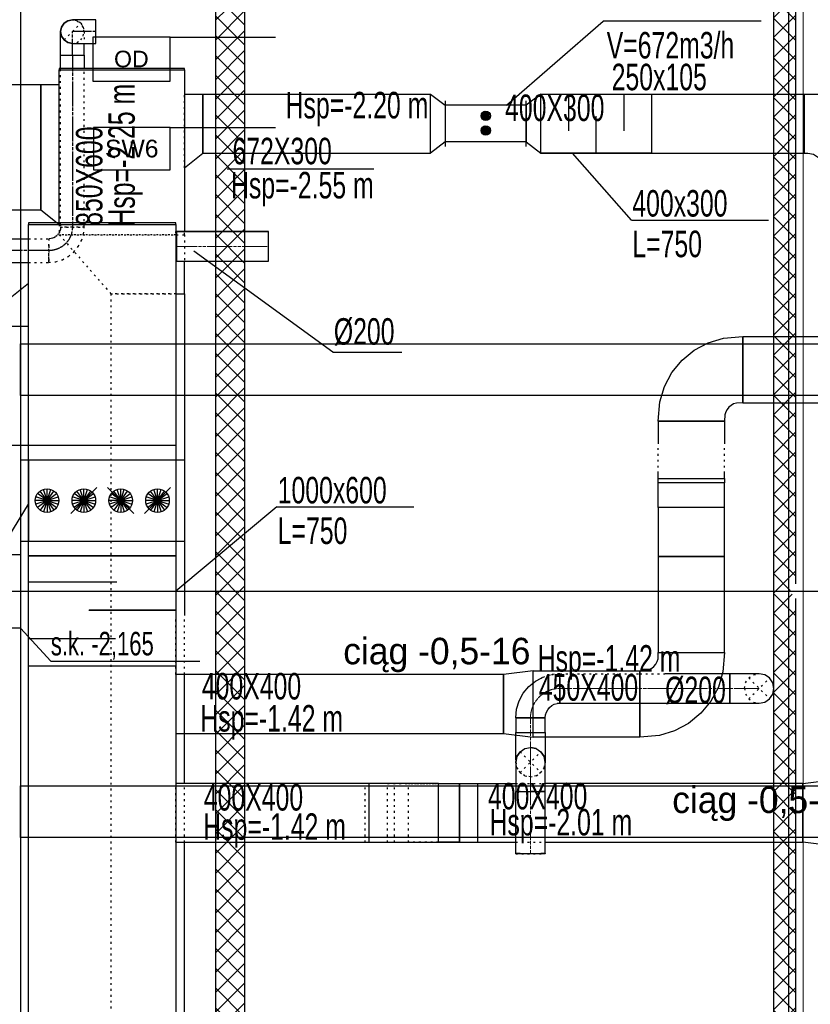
# Model space of a CAD drawing. Header units: centimetres. Extents: x -228435 to 46820, y -89367 to 152985.
# Tile 106 of 252: x -57760 to -52391, y 62196 to 68880. Entities that reach past the tile are written whole.
import ezdxf
from ezdxf.enums import TextEntityAlignment as Align

# ---------------------------------------------------------------- set-up
doc = ezdxf.new("R2010")
doc.units = ezdxf.units.CM
doc.header["$LTSCALE"] = 50
for name, pattern in [('CADVENT_CENTERLINE', [9.9, 7.4, -1, 0.5, -1]), ('CADVENT_HIDDEN', [0.8, 0.25, -0.55]), ('Kondygnacja  -0_5$0$HIDDEN', [9.525, 6.35, -3.175]), ('Kondygnacja  -0_5$0$HIDDEN2', [4.7625, 3.175, -1.5875]), ('Osie rzutów$0$DASHDOT2', [12.7, 6.35, -3.175, 0, -3.175])]:
    doc.linetypes.add(name, pattern=pattern)
for name, color, linetype, lineweight in [('bgde-nawiewCEN', 7, 'Continuous', 13), ('bgde_AJ_specyfikacja', 2, 'Continuous', 30), ('Kondygnacja  -0_5$0$ARCH_WIDOK', 8, 'Continuous', 13)]:
    doc.layers.add(name, color=color, linetype=linetype, lineweight=lineweight)
for name, color, linetype in [('bgde-nawiewDETAILS', 1, 'Continuous'), ('bgde-nawiewEXP', 1, 'Continuous'), ('bgde-nawiewHIDDEN', 1, 'Continuous'), ('bgde-tekst', 7, 'Continuous'), ('bgde-wywiewCEN', 7, 'Continuous'), ('bgde-wywiewDETAILS', 5, 'Continuous'), ('bgde-wywiewEXP', 5, 'Continuous'), ('bgde-wywiewHIDDEN', 5, 'Continuous'), ('bgde_redukcja', 3, 'Continuous'), ('bgde_tlumik', 6, 'Continuous'), ('bgde_VAV', 7, 'Continuous'), ('bgde_wymiary tłumik VAV', 7, 'Continuous'), ('Kondygnacja  -0_5$0$ARCH_GK', 8, 'Continuous'), ('Kondygnacja  -0_5$0$ARCH_INFO_OPISY_PRZEGRODY', 8, 'Continuous'), ('Kondygnacja  -0_5$0$ARCH_INFO_OPISY_PRZEGRODY_OKŁADZINY', 8, 'Continuous'), ('Kondygnacja  -0_5$0$ARCH_KONSTR_POWYŻEJ RZUTU', 8, 'Kondygnacja  -0_5$0$HIDDEN'), ('Kondygnacja  -0_5$0$ARCH_KONSTR_POWYŻEJ RZUTU_IST', 8, 'Kondygnacja  -0_5$0$HIDDEN2'), ('Osie rzutów$0$ARCH_INFO_OSIE_IST', 8, 'Osie rzutów$0$DASHDOT2'), ('Osie rzutów$0$ARCH_INFO_OSIE_OPISY_IST', 8, 'Continuous')]:
    doc.layers.add(name, color=color, linetype=linetype)
doc.styles.add('Kondygnacja  -0_5$0$Arial', font='ARIAL.TTF')
doc.styles.add('Kondygnacja  -0_5$0$BIKTS', font='bikromsw.shx', dxfattribs={"width": 0.8})

# ---------------------------------------------------------------- blocks, each defined once
blk = doc.blocks.new('Osie rzutów')
at = {"layer": 'Osie rzutów$0$ARCH_INFO_OSIE_IST', "ltscale": 10}
for p, q in [((6860, 12510), (6860, 4623.26)), ((4436.04, 11000), (13655, 11000))]:
    blk.add_line(p, q, dxfattribs=at)
blk = doc.blocks.new('Kondygnacja  -0_5$0$konstrukcja istniejąca -0.5')
at = {"layer": 'Kondygnacja  -0_5$0$ARCH_KONSTR_POWYŻEJ RZUTU_IST', "ltscale": 10}
for p, q in [((6288.46, 11025), (6338.46, 11025)), ((6338.46, 10975), (6288.46, 10975))]:
    blk.add_line(p, q, dxfattribs=at)
for points in [[(6338.46, 12175), (6338.46, 11025)], [(7382, 11132.89), (6338.46, 11132.89), (6338.46, 11167.89), (7382, 11167.89)], [(6338.46, 11025), (6338.46, 10975)], [(6338.46, 10975), (6338.46, 9825)]]:
    blk.add_lwpolyline(points, dxfattribs=at)
at = {"layer": 'Kondygnacja  -0_5$0$ARCH_KONSTR_POWYŻEJ RZUTU_IST'}
blk.add_lwpolyline([(6338.47, 10975), (6359.15, 10952.53), (6460.3, 10952.53)], dxfattribs=at)
at = {"layer": 'Kondygnacja  -0_5$0$ARCH_KONSTR_POWYŻEJ RZUTU_IST', "ltscale": 10, "elevation": 0}
blk.add_lwpolyline([(7382, 10832.89), (6338.46, 10832.89), (6338.46, 10867.89), (7382, 10867.89)], dxfattribs=at)
at = {"layer": 'Kondygnacja  -0_5$0$ARCH_KONSTR_POWYŻEJ RZUTU_IST', "style": 'Kondygnacja  -0_5$0$BIKTS', "width": 0.7}
blk.add_text('s.k. -2,165', height=16, dxfattribs=at).set_placement((6359.15, 10956.46))
blk = doc.blocks.new('06')
at = {"layer": 'bgde_VAV', "color": 3, "linetype": 'Continuous', "lineweight": -2}
for p, q in [((-54870.1, 68405), (-54870.1, 68375)), ((-54320.1, 68375), (-54320.1, 68405)), ((-54870.1, 68375), (-54870.1, 68125)), ((-54320.1, 68125), (-54320.1, 68375)), ((-54870.1, 68125), (-54870.1, 68095)), ((-54320.1, 68095), (-54320.1, 68125))]:
    blk.add_line(p, q, dxfattribs=at)
at = {"layer": 'bgde_VAV', "color": 3, "linetype": 'ByBlock', "lineweight": -2}
for p, q in [((-54320.1, 68375), (-54870.1, 68375)), ((-54320.1, 68125), (-54870.1, 68125))]:
    blk.add_line(p, q, dxfattribs=at)
at = {"layer": 'bgde_VAV', "color": 3, "linetype": 'Continuous', "lineweight": -3}
for p, q in [((-54595.1, 68303.2), (-54625.5, 68313.1)), ((-54595.1, 68303.2), (-54621, 68322)), ((-54595.1, 68303.2), (-54613.9, 68329.1)), ((-54595.1, 68303.2), (-54605, 68333.7)), ((-54595.1, 68303.2), (-54595.1, 68335.2)), ((-54595.1, 68303.2), (-54585.2, 68333.7)), ((-54595.1, 68303.2), (-54576.3, 68329.1)), ((-54595.1, 68303.2), (-54569.2, 68322)), ((-54595.1, 68303.2), (-54564.7, 68313.1)), ((-54595.1, 68303.2), (-54627.1, 68303.2)), ((-54595.1, 68303.2), (-54625.5, 68293.3)), ((-54595.1, 68303.2), (-54621, 68284.4)), ((-54595.1, 68303.2), (-54613.9, 68277.3)), ((-54595.1, 68303.2), (-54605, 68272.8)), ((-54595.1, 68303.2), (-54563.1, 68303.2)), ((-54595.1, 68303.2), (-54564.7, 68293.3)), ((-54595.1, 68303.2), (-54569.2, 68284.4)), ((-54595.1, 68303.2), (-54576.3, 68277.3)), ((-54595.1, 68303.2), (-54585.2, 68272.8)), ((-54595.1, 68303.2), (-54595.1, 68271.2)), ((-54595.1, 68203.2), (-54627.1, 68203.2)), ((-54595.1, 68203.2), (-54625.5, 68213.1)), ((-54595.1, 68203.2), (-54625.5, 68193.3)), ((-54595.1, 68203.2), (-54621, 68222)), ((-54595.1, 68203.2), (-54621, 68184.4)), ((-54595.1, 68203.2), (-54613.9, 68229.1)), ((-54595.1, 68203.2), (-54613.9, 68177.3)), ((-54595.1, 68203.2), (-54605, 68233.7)), ((-54595.1, 68203.2), (-54605, 68172.8)), ((-54595.1, 68203.2), (-54595.1, 68235.2)), ((-54595.1, 68203.2), (-54585.2, 68233.7)), ((-54595.1, 68203.2), (-54576.3, 68229.1)), ((-54595.1, 68203.2), (-54569.2, 68222)), ((-54595.1, 68203.2), (-54564.7, 68213.1)), ((-54595.1, 68203.2), (-54563.1, 68203.2)), ((-54595.1, 68203.2), (-54564.7, 68193.3)), ((-54595.1, 68203.2), (-54569.2, 68184.4)), ((-54595.1, 68203.2), (-54576.3, 68177.3)), ((-54595.1, 68203.2), (-54585.2, 68172.8)), ((-54595.1, 68203.2), (-54595.1, 68171.2))]:
    blk.add_line(p, q, dxfattribs=at)
for centre in [(-54595.1, 68303.2), (-54595.1, 68203.2)]:
    blk.add_ellipse(centre, major_axis=(32, 0), ratio=1, start_param=-1.570796, end_param=4.712389, dxfattribs=at)
blk = doc.blocks.new('08')
at = {"layer": 'bgde_VAV', "color": 3, "linetype": 'Continuous', "lineweight": -2}
for p, q in [((-57699.2, 65891), (-57755.5, 65891)), ((-56699.2, 65891), (-57699.2, 65891)), ((-56643, 65891), (-56699.2, 65891)), ((-57755.5, 65341), (-57699.2, 65341)), ((-57699.2, 65341), (-56699.2, 65341)), ((-56699.2, 65341), (-56643, 65341))]:
    blk.add_line(p, q, dxfattribs=at)
at = {"layer": 'bgde_VAV', "color": 3, "linetype": 'ByBlock', "lineweight": -2}
for p, q in [((-57699.2, 65891), (-57699.2, 65341)), ((-56699.2, 65891), (-56699.2, 65341))]:
    blk.add_line(p, q, dxfattribs=at)
at = {"layer": 'bgde_VAV', "color": 3, "linetype": 'Continuous', "lineweight": -3}
for p, q in [((-57574.2, 65615.7), (-57650.3, 65640.4)), ((-57574.2, 65615.7), (-57639, 65662.7)), ((-57574.2, 65615.7), (-57621.3, 65680.4)), ((-57574.2, 65615.7), (-57599, 65691.8)), ((-57574.2, 65615.7), (-57574.2, 65695.7)), ((-57574.2, 65615.7), (-57549.5, 65691.8)), ((-57574.2, 65615.7), (-57527.2, 65680.4)), ((-57574.2, 65615.7), (-57509.5, 65662.7)), ((-57574.2, 65615.7), (-57498.2, 65640.4)), ((-57235.9, 65704.1), (-57412.6, 65527.3)), ((-57324.2, 65615.7), (-57400.3, 65640.4)), ((-57324.2, 65615.7), (-57389, 65662.7)), ((-57324.2, 65615.7), (-57371.3, 65680.4)), ((-57324.2, 65615.7), (-57349, 65691.8)), ((-57324.2, 65615.7), (-57324.2, 65695.7)), ((-57324.2, 65615.7), (-57299.5, 65691.8)), ((-57324.2, 65615.7), (-57277.2, 65680.4)), ((-57324.2, 65615.7), (-57259.5, 65662.7)), ((-57324.2, 65615.7), (-57248.2, 65640.4)), ((-56985.9, 65527.3), (-57162.6, 65704.1)), ((-57074.2, 65615.7), (-57150.3, 65640.4)), ((-57074.2, 65615.7), (-57139, 65662.7)), ((-57074.2, 65615.7), (-57121.3, 65680.4)), ((-57074.2, 65615.7), (-57099, 65691.8)), ((-57074.2, 65615.7), (-57074.2, 65695.7)), ((-57074.2, 65615.7), (-57049.5, 65691.8)), ((-57074.2, 65615.7), (-57027.2, 65680.4)), ((-57074.2, 65615.7), (-57009.5, 65662.7)), ((-57074.2, 65615.7), (-56998.2, 65640.4)), ((-56735.9, 65704.1), (-56912.6, 65527.3)), ((-56824.2, 65615.7), (-56900.3, 65640.4)), ((-56824.2, 65615.7), (-56889, 65662.7)), ((-56824.2, 65615.7), (-56871.3, 65680.4)), ((-56824.2, 65615.7), (-56849, 65691.8)), ((-56824.2, 65615.7), (-56824.2, 65695.7)), ((-56824.2, 65615.7), (-56799.5, 65691.8)), ((-56824.2, 65615.7), (-56777.2, 65680.4)), ((-56824.2, 65615.7), (-56759.5, 65662.7)), ((-56824.2, 65615.7), (-56748.2, 65640.4)), ((-57574.2, 65615.7), (-57654.2, 65615.7)), ((-57574.2, 65615.7), (-57650.3, 65591)), ((-57574.2, 65615.7), (-57639, 65568.7)), ((-57574.2, 65615.7), (-57621.3, 65551)), ((-57574.2, 65615.7), (-57599, 65539.6)), ((-57574.2, 65615.7), (-57498.2, 65591)), ((-57574.2, 65615.7), (-57509.5, 65568.7)), ((-57574.2, 65615.7), (-57527.2, 65551)), ((-57574.2, 65615.7), (-57549.5, 65539.6)), ((-57574.2, 65615.7), (-57574.2, 65535.7)), ((-57574.2, 65615.7), (-57494.2, 65615.7)), ((-57324.2, 65615.7), (-57404.2, 65615.7)), ((-57324.2, 65615.7), (-57400.3, 65591)), ((-57324.2, 65615.7), (-57389, 65568.7)), ((-57324.2, 65615.7), (-57371.3, 65551)), ((-57324.2, 65615.7), (-57349, 65539.6)), ((-57324.2, 65615.7), (-57248.2, 65591)), ((-57324.2, 65615.7), (-57259.5, 65568.7)), ((-57324.2, 65615.7), (-57277.2, 65551)), ((-57324.2, 65615.7), (-57299.5, 65539.6)), ((-57324.2, 65615.7), (-57324.2, 65535.7)), ((-57324.2, 65615.7), (-57244.2, 65615.7)), ((-57074.2, 65615.7), (-57154.2, 65615.7)), ((-57074.2, 65615.7), (-57150.3, 65591)), ((-57074.2, 65615.7), (-57139, 65568.7)), ((-57074.2, 65615.7), (-57121.3, 65551)), ((-57074.2, 65615.7), (-57099, 65539.6)), ((-57074.2, 65615.7), (-56998.2, 65591)), ((-57074.2, 65615.7), (-57009.5, 65568.7)), ((-57074.2, 65615.7), (-57027.2, 65551)), ((-57074.2, 65615.7), (-57049.5, 65539.6)), ((-57074.2, 65615.7), (-57074.2, 65535.7)), ((-57074.2, 65615.7), (-56994.2, 65615.7)), ((-56824.2, 65615.7), (-56904.2, 65615.7)), ((-56824.2, 65615.7), (-56900.3, 65591)), ((-56824.2, 65615.7), (-56889, 65568.7)), ((-56824.2, 65615.7), (-56871.3, 65551)), ((-56824.2, 65615.7), (-56849, 65539.6)), ((-56824.2, 65615.7), (-56748.2, 65591)), ((-56824.2, 65615.7), (-56759.5, 65568.7)), ((-56824.2, 65615.7), (-56777.2, 65551)), ((-56824.2, 65615.7), (-56799.5, 65539.6)), ((-56824.2, 65615.7), (-56824.2, 65535.7)), ((-56824.2, 65615.7), (-56744.2, 65615.7))]:
    blk.add_line(p, q, dxfattribs=at)
for centre in [(-57574.2, 65615.7), (-57324.2, 65615.7), (-57074.2, 65615.7), (-56824.2, 65615.7)]:
    blk.add_ellipse(centre, major_axis=(80, 0), ratio=1, start_param=-1.570796, end_param=4.712389, dxfattribs=at)
blk = doc.blocks.new('*a466')
at = {"layer": 'bgde-tekst'}
blk.add_line((0, 0), (470, 0), dxfattribs=at)
blk = doc.blocks.new('t6')
at = {"layer": 'bgde_tlumik'}
for p, q in [((-54032.6, 68375), (-54032.6, 68125)), ((-53657.6, 68375), (-53657.6, 68125)), ((-53845.1, 67975), (-53845.1, 68225))]:
    blk.add_line(p, q, dxfattribs=at)
blk.add_lwpolyline([(-53470.1, 67975), (-54220.1, 67975), (-54220.1, 68375), (-53470.1, 68375)], close=True, dxfattribs=at)
blk = doc.blocks.new('t2')
at = {"layer": 'bgde_tlumik'}
for p, q in [((-54534.4, 76042.4), (-54534.4, 76632.4)), ((-54726.5, 75632.4), (-54726.5, 76232.4)), ((-54342.2, 75632.4), (-54342.2, 76222.4))]:
    blk.add_line(p, q, dxfattribs=at)
blk.add_lwpolyline([(-54903.3, 76632.4), (-54153.3, 76632.4), (-54153.3, 75632.4), (-54903.3, 75632.4)], close=True, dxfattribs=at)
blk = doc.blocks.new('t8')
at = {"layer": 'bgde_tlumik'}
for p, q in [((-57699.2, 65064.2), (-57099.2, 65064.2)), ((-56699.2, 64872), (-57289.2, 64872)), ((-57699.2, 64679.9), (-57109.2, 64679.9))]:
    blk.add_line(p, q, dxfattribs=at)
blk.add_lwpolyline([(-56699.2, 64491), (-57699.2, 64491), (-57699.2, 65241), (-56699.2, 65241)], close=True, dxfattribs=at)
at = {"layer": 'bgde_redukcja', "rotation": 270}
blk.add_blockref('t2', (-133331.7, 10337.7), dxfattribs=at)
blk = doc.blocks.new('*a568')
at = {"layer": 'bgde-tekst'}
blk.add_line((0, 0), (1205, 0), dxfattribs=at)
blk = doc.blocks.new('A$C093B0ABC')
at = {"layer": 'bgde-tekst', "xscale": 0.09999999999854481, "yscale": 0.09999999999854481, "zscale": 0.0999999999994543}
blk.add_blockref('*a568', (1223.1, 6179.98, 348), dxfattribs=at)

msp = doc.modelspace()

# ---------------------------------------------------------------- hatches: boundary and pattern name
at = {"layer": 'Kondygnacja  -0_5$0$ARCH_GK', "linetype": 'Continuous', "lineweight": -3}
h = msp.add_hatch(dxfattribs=at)
h.set_pattern_fill('ANSI37', color=256, scale=30, angle=-360, style=0)
h.set_pattern_definition([(45, (-121140, -45000), (-67.35192, 67.35192), []), (135, (-121140, -45000), (-67.35192, -67.35192), [])])
h.paths.add_polyline_path([(-52490, 71050), (-52640, 70900), (-52640, 65000), (-52531.667, 65000), (-52490, 65050)], flags=0)
h.paths.add_polyline_path([(-52490, 64950), (-52531.667, 65000), (-52640, 65000), (-52640, 56160), (-52490, 56010)], flags=0)
h = msp.add_hatch(dxfattribs=at)
h.set_pattern_fill('ANSI37', color=256, scale=30, angle=-360, style=0)
h.set_pattern_definition([(45, (-121140, -45000), (-67.35192, 67.35192), []), (135, (-121140, -45000), (-67.35192, -67.35192), [])])
h.paths.add_polyline_path([(-56230, 70900), (-56430, 70900), (-56430, 56160), (-56230, 56160)], flags=0)

# ---------------------------------------------------------------- linework, layer by layer
at = {"layer": 'bgde-nawiewCEN', "linetype": 'CADVENT_CENTERLINE', "ltscale": 0.06}
for p, q in [((-56699.245, 67341.49), (-56695.245, 67341.49)), ((-56695.245, 67341.49), (-56069.922, 67341.49)), ((-54091.291, 64340.601), (-52938.613, 64340.601)), ((-52938.613, 64340.601), (-52738.613, 64340.601)), ((-54291.291, 64040.178), (-54291.291, 64140.601)), ((-54291.291, 64040.178), (-54291.291, 63840.178)), ((-54291.291, 63640.178), (-54291.291, 63840.178)), ((-54291.291, 63220.813), (-54291.291, 63640.178)), ((-54291.291, 63216.813), (-54291.291, 63220.813))]:
    msp.add_line(p, q, dxfattribs=at)
at = {"layer": 'bgde-nawiewCEN', "linetype": 'CADVENT_CENTERLINE', "ltscale": 0.06, "extrusion": (2.27374e-16, -5.56905e-32, -1)}
msp.add_arc((54091.291, 64140.601), 200, 0, 90, dxfattribs=at)
at = {"layer": 'bgde-nawiewDETAILS', "linetype": 'CADVENT_HIDDEN'}
for p, q in [((-52809.324, 64269.891), (-52667.902, 64411.312)), ((-52809.324, 64411.312), (-52667.902, 64269.891)), ((-54362.002, 63769.467), (-54220.58, 63910.889)), ((-54362.002, 63910.889), (-54220.58, 63769.467))]:
    msp.add_line(p, q, dxfattribs=at)
at = {"layer": 'bgde-nawiewEXP', "linetype": 'Continuous'}
for points in [[(-57699.245, 67490.965), (-56699.245, 67490.965), (-56699.245, 67500.965), (-57699.245, 67500.965)], [(-57699.245, 49493.848), (-56699.245, 49493.848), (-56699.245, 49503.848), (-57699.245, 49503.848), (-57699.245, 67490.965), (-56699.245, 67490.965), (-56699.245, 49503.848), (-57699.245, 49503.848)], [(-53423.666, 66153.995), (-53413.097, 66286.289), (-53381.799, 66389.466), (-53330.973, 66484.555), (-53262.573, 66567.9), (-53179.228, 66636.3), (-53084.139, 66687.126), (-52980.963, 66718.424), (-52848.662, 66728.992), (-52848.662, 66278.992), (-52893.172, 66277.071), (-52911.932, 66271.38), (-52929.221, 66262.139), (-52944.375, 66249.702), (-52956.812, 66234.548), (-52966.053, 66217.259), (-52971.744, 66198.499), (-52973.666, 66153.99), (-53198.711, 66153.992)], [(-53423.662, 65235.718), (-52973.662, 65235.718), (-52973.662, 65568.212), (-53423.662, 65568.212)], [(-53423.662, 64585.425), (-52973.662, 64585.425), (-52973.662, 65235.718), (-53423.662, 65235.718)], [(-53548.664, 64460.421), (-53504.156, 64462.343), (-53485.396, 64468.034), (-53468.107, 64477.275), (-53452.952, 64489.712), (-53440.516, 64504.866), (-53431.275, 64522.155), (-53425.584, 64540.915), (-53423.662, 64585.425), (-52973.662, 64585.425), (-52984.23, 64453.124), (-53015.529, 64349.948), (-53066.354, 64254.859), (-53134.754, 64171.514), (-53218.1, 64103.114), (-53313.188, 64052.288), (-53416.365, 64020.99), (-53548.66, 64010.421), (-53548.662, 64235.421)], [(-54473.922, 64035.425), (-54273.922, 64010.425), (-54273.922, 64460.425), (-53548.662, 64460.425), (-53548.662, 64010.425), (-54273.922, 64010.425), (-54273.922, 64460.425), (-54473.922, 64435.425)], [(-52938.613, 64240.601), (-52738.613, 64240.601), (-52700.344, 64248.213), (-52667.902, 64269.891), (-52646.225, 64302.333), (-52638.613, 64340.601), (-52646.225, 64378.87), (-52667.902, 64411.312), (-52700.344, 64432.989), (-52738.613, 64440.601), (-52938.613, 64440.601), (-52938.613, 64248.213)], [(-54391.291, 64040.178), (-54191.291, 64040.178), (-54191.291, 64140.601), (-54391.291, 64140.601)]]:
    msp.add_lwpolyline(points, close=True, dxfattribs=at)
for points in [[(-56699.245, 67441.49), (-56695.245, 67441.49), (-56695.245, 67303.221)], [(-56695.245, 67433.878), (-56695.245, 67241.49), (-56069.922, 67241.49), (-56069.922, 67441.49), (-56695.245, 67441.49)], [(-56695.245, 67433.878), (-56695.245, 67441.49)], [(-56695.245, 67441.49), (-56695.245, 67433.878)], [(-56695.245, 67441.49), (-56069.922, 67441.49)], [(-56695.245, 67303.221), (-56695.245, 67341.49)], [(-56699.245, 67241.49), (-56695.245, 67241.49), (-56695.245, 67303.221)], [(-56695.245, 67303.221), (-56695.245, 67270.779)], [(-57824.245, 65990.969), (-57824.245, 66990.969), (-57699.245, 67090.969)], [(-52848.662, 66278.992), (-52848.662, 66728.992), (-51690.031, 66728.992)], [(-52848.662, 66278.992), (-42183.356, 66278.992), (-42183.356, 66728.992), (-41783.356, 66603.992), (-41783.356, 66503.992), (-42183.356, 66728.992), (-43368.407, 66728.992)], [(-53423.662, 66153.992), (-52973.662, 66153.992), (-52973.662, 66000.036)], [(-53423.662, 66153.992), (-53423.662, 66000.036)], [(-57824.245, 65990.969), (-57699.245, 65990.969)], [(-53423.662, 65765.511), (-52973.662, 65765.511), (-52973.662, 65800.036)], [(-53423.662, 65765.511), (-53423.662, 65800.036)], [(-53423.662, 65568.212), (-53423.662, 65765.511), (-52973.662, 65765.511), (-52973.662, 65735.511), (-53423.662, 65735.511)], [(-52973.662, 65568.212), (-52973.662, 65735.511)], [(-54091.291, 64240.601), (-52938.613, 64240.601), (-52938.613, 64440.601), (-53378.918, 64440.601)], [(-53548.662, 64440.601), (-53548.66, 64440.601)], [(-52738.613, 64240.601), (-52700.344, 64248.213), (-52667.902, 64269.891), (-52646.225, 64302.333), (-52638.613, 64340.601), (-52646.225, 64378.87), (-52667.902, 64411.312), (-52700.344, 64432.989), (-52738.613, 64440.601)], [(-56699.245, 64035.425), (-54473.922, 64035.425), (-54473.922, 64435.425), (-56699.245, 64435.425)], [(-54391.291, 64140.601), (-54385.527, 64199.128), (-54368.455, 64255.406), (-54340.732, 64307.272), (-54303.423, 64352.733), (-54257.962, 64390.042), (-54219.829, 64410.425)], [(-54091.291, 64410.425), (-54091.291, 64269.891)], [(-54091.291, 64240.601), (-54091.291, 64410.425)], [(-54091.291, 64269.891), (-54091.291, 64302.333)], [(-54391.291, 64140.601), (-54191.291, 64140.601), (-54189.37, 64160.11), (-54183.679, 64178.87), (-54174.438, 64196.158), (-54162.002, 64211.312), (-54146.848, 64223.748), (-54129.559, 64232.989), (-54110.8, 64238.68), (-54091.291, 64240.601)], [(-54091.291, 64240.601), (-54110.8, 64238.68)], [(-54091.291, 64248.213), (-54091.291, 64269.891)], [(-54091.291, 64269.891), (-54091.291, 64248.213)], [(-54091.291, 64248.213), (-54091.291, 64240.601)], [(-54091.291, 64240.601), (-54091.291, 64248.213)], [(-54391.291, 63855.402), (-54391.291, 64040.178), (-54191.291, 64040.178), (-54191.291, 63840.178), (-54198.903, 63878.446)], [(-54391.291, 63836.335), (-54391.291, 63840.178), (-54383.679, 63878.446), (-54362.002, 63910.889), (-54329.559, 63932.566), (-54291.291, 63940.178), (-54253.023, 63932.566), (-54220.58, 63910.889), (-54198.903, 63878.446), (-54191.291, 63840.178)], [(-54383.679, 63878.446), (-54362.002, 63910.889)], [(-54383.679, 63878.446), (-54362.002, 63910.889)], [(-54362.002, 63910.889), (-54383.679, 63878.446)], [(-54362.002, 63910.889), (-54383.679, 63878.446)], [(-54362.002, 63910.889), (-54329.559, 63932.566), (-54291.291, 63940.178), (-54253.023, 63932.566)], [(-54362.002, 63910.889), (-54329.559, 63932.566), (-54291.291, 63940.178), (-54253.023, 63932.566)], [(-54253.023, 63932.566), (-54291.291, 63940.178)], [(-54253.023, 63932.566), (-54291.291, 63940.178)], [(-54253.023, 63932.566), (-54220.58, 63910.889), (-54198.903, 63878.446)], [(-54253.023, 63932.566), (-54220.58, 63910.889), (-54198.903, 63878.446)], [(-54198.903, 63878.446), (-54220.58, 63910.889)], [(-54198.903, 63878.446), (-54220.58, 63910.889)], [(-54391.291, 63855.402), (-54391.291, 63840.178), (-54383.679, 63878.446)], [(-54391.291, 63840.178), (-54383.679, 63878.446)], [(-54391.291, 63836.335), (-54391.291, 63640.178), (-54191.291, 63640.178), (-54191.291, 63840.178), (-54198.903, 63878.446)], [(-54383.679, 63878.446), (-54391.291, 63840.178)], [(-54383.679, 63878.446), (-54391.291, 63840.178)], [(-54198.903, 63878.446), (-54191.291, 63840.178)], [(-54198.903, 63878.446), (-54191.291, 63840.178)], [(-54191.291, 63296.017), (-52442.547, 63296.017), (-52442.547, 63696.017), (-52242.547, 63721.017), (-52242.547, 63271.017), (-52442.547, 63296.017), (-52442.547, 63696.017), (-54191.291, 63696.017)], [(-56699.245, 63296.017), (-55386.527, 63296.017), (-55386.527, 63696.017), (-56699.245, 63696.017)], [(-55386.527, 63296.017), (-54916.015, 63296.017), (-54916.015, 63696.017), (-55386.527, 63696.017)], [(-55386.525, 63296.017), (-55386.525, 63696.017)], [(-54916.015, 63296.017), (-54916.015, 63696.017), (-54773.583, 63696.017), (-54773.583, 63296.017), (-54649.481, 63296.017)], [(-54773.583, 63296.017), (-54773.583, 63696.017), (-54649.481, 63696.017)], [(-54773.583, 63296.017), (-54773.583, 63696.017)], [(-54649.481, 63296.017), (-54649.481, 63696.017), (-54391.291, 63696.017)], [(-54391.291, 63220.813), (-54391.291, 63640.178), (-54383.679, 63640.178)], [(-54383.679, 63640.178), (-54391.291, 63640.178)], [(-54383.679, 63640.178), (-54362.002, 63640.178)], [(-54362.002, 63640.178), (-54383.679, 63640.178)], [(-54362.002, 63640.178), (-54253.023, 63640.178)], [(-54253.023, 63640.178), (-54291.291, 63640.178)], [(-54253.023, 63640.178), (-54198.903, 63640.178)], [(-54198.903, 63640.178), (-54220.58, 63640.178)], [(-54198.903, 63220.813), (-54191.291, 63220.813), (-54191.291, 63640.178), (-54198.903, 63640.178)], [(-54198.903, 63640.178), (-54191.291, 63640.178)], [(-54916.015, 63296.017), (-54773.583, 63296.017)], [(-54773.583, 63296.017), (-54916.015, 63296.017)], [(-54649.481, 63296.017), (-54391.291, 63296.017)], [(-54391.291, 63216.813), (-54391.291, 63220.813), (-54383.679, 63220.813)], [(-54391.291, 63220.813), (-54383.679, 63220.813)], [(-54383.679, 63220.813), (-54391.291, 63220.813)], [(-54383.679, 63220.813), (-54391.291, 63220.813)], [(-54383.679, 63220.813), (-54362.002, 63220.813)], [(-54383.679, 63220.813), (-54362.002, 63220.813)], [(-54362.002, 63220.813), (-54383.679, 63220.813)], [(-54362.002, 63220.813), (-54383.679, 63220.813)], [(-54362.002, 63220.813), (-54198.903, 63220.813)], [(-54362.002, 63220.813), (-54198.903, 63220.813)], [(-54198.903, 63220.813), (-54220.58, 63220.813)], [(-54198.903, 63220.813), (-54220.58, 63220.813)], [(-54198.903, 63220.813), (-54191.291, 63220.813), (-54191.291, 63216.813)]]:
    msp.add_lwpolyline(points, dxfattribs=at)
at = {"layer": 'bgde-nawiewHIDDEN', "linetype": 'CADVENT_HIDDEN'}
for points in [[(-56699.245, 67433.878), (-56699.245, 67441.49)], [(-56699.245, 67433.878), (-56699.245, 67241.49)], [(-57699.245, 65990.969), (-57699.245, 67090.969)], [(-53423.662, 65800.036), (-53423.662, 66000.036)], [(-52973.662, 65800.036), (-52973.662, 66000.036)], [(-56699.245, 64435.425), (-56699.245, 64835.425)], [(-54219.829, 64410.425), (-54206.096, 64417.765), (-54149.818, 64434.837), (-54091.291, 64440.601)], [(-54091.291, 64440.601), (-54149.818, 64434.837)], [(-54091.291, 64432.989), (-54091.291, 64440.601)], [(-54091.291, 64411.312), (-54091.291, 64440.601), (-53548.662, 64440.601)], [(-54091.291, 64440.601), (-54091.291, 64432.989)], [(-53548.66, 64440.601), (-53378.918, 64440.601)], [(-52838.613, 64340.601), (-52831.001, 64378.87), (-52809.324, 64411.312), (-52776.881, 64432.989), (-52738.613, 64440.601)], [(-54091.291, 64432.989), (-54091.291, 64411.312)], [(-54091.291, 64411.312), (-54091.291, 64432.989)], [(-54091.291, 64410.425), (-54091.291, 64411.312)], [(-54091.291, 64411.312), (-54091.291, 64410.425)], [(-54091.291, 64411.312), (-54091.291, 64410.425)], [(-52838.613, 64340.601), (-52831.001, 64302.333), (-52809.324, 64269.891), (-52776.881, 64248.213), (-52738.613, 64240.601)], [(-56699.245, 63296.017), (-56699.245, 63696.017)], [(-55414.922, 63296.017), (-55414.922, 63696.017)], [(-55386.529, 63296.017), (-55386.529, 63696.017), (-55386.527, 63696.017)], [(-55262.425, 63296.017), (-54916.015, 63296.017), (-55119.993, 63296.017), (-55119.993, 63696.017), (-54773.583, 63696.017)], [(-55262.425, 63296.017), (-55262.425, 63696.017), (-54916.015, 63696.017)], [(-54916.015, 63696.017), (-55262.425, 63696.017)], [(-55214.922, 63296.017), (-55214.922, 63696.017)], [(-54649.481, 63296.017), (-54649.479, 63296.017), (-54649.479, 63696.017), (-54649.481, 63696.017)], [(-54391.291, 63696.017), (-54191.291, 63696.017)], [(-55386.529, 63296.017), (-55386.527, 63296.017)], [(-54916.015, 63296.017), (-54773.583, 63296.017)], [(-54391.291, 63296.017), (-54191.291, 63296.017)], [(-54391.291, 63216.813), (-54191.291, 63216.813)]]:
    msp.add_lwpolyline(points, dxfattribs=at)
msp.add_lwpolyline([(-54391.291, 63840.178), (-54383.679, 63801.91), (-54362.002, 63769.467), (-54329.559, 63747.79), (-54291.291, 63740.178), (-54253.023, 63747.79), (-54220.58, 63769.467), (-54198.903, 63801.91), (-54191.291, 63840.178), (-54198.903, 63801.91), (-54220.58, 63769.467), (-54253.023, 63747.79), (-54291.291, 63740.178), (-54329.559, 63747.79), (-54362.002, 63769.467), (-54383.679, 63801.91)], close=True, dxfattribs=at)
at = {"layer": 'bgde-tekst'}
msp.add_line((-56350.936, 67867.654, 5513.477), (-55354.141, 67867.654, 5513.477), dxfattribs=at)
at = {"layer": 'bgde-tekst', "elevation": 1920}
msp.add_lwpolyline([(-55634.602, 66623.845), (-56577.752, 67308.444), (-56577.752, 67308.444)], dxfattribs=at)
at = {"layer": 'bgde-wywiewCEN', "linetype": 'CADVENT_CENTERLINE', "ltscale": 0.06}
for p, q in [((-57241.988, 68799.419), (-57401.988, 68799.419)), ((-57401.988, 68639.419), (-57401.988, 68799.419)), ((-57401.988, 68639.419), (-57401.988, 67472.853)), ((-57561.988, 67312.853), (-57993.573, 67312.853))]:
    msp.add_line(p, q, dxfattribs=at)
at = {"layer": 'bgde-wywiewCEN', "linetype": 'CADVENT_CENTERLINE', "ltscale": 0.06, "extrusion": (0, 0, -1)}
msp.add_arc((57561.988, 67472.853), 160, 180, 270, dxfattribs=at)
at = {"layer": 'bgde-wywiewDETAILS', "linetype": 'CADVENT_HIDDEN'}
msp.add_line((-57458.557, 68742.851), (-57345.42, 68855.988), dxfattribs=at)
at = {"layer": 'bgde-wywiewEXP', "linetype": 'Continuous'}
for points in [[(-57481.988, 68639.419), (-57481.988, 68799.419), (-57475.899, 68768.805), (-57458.557, 68742.851), (-57432.603, 68725.509), (-57401.988, 68719.419), (-57241.988, 68719.419), (-57241.988, 68879.419), (-57401.988, 68879.419), (-57432.603, 68873.33), (-57458.557, 68855.988), (-57475.899, 68830.034), (-57481.988, 68799.419), (-57475.899, 68830.034), (-57458.557, 68855.988), (-57432.603, 68873.33), (-57401.988, 68879.419), (-57432.603, 68873.33), (-57458.557, 68855.988), (-57475.899, 68830.034), (-57481.988, 68799.419), (-57475.899, 68768.805), (-57458.557, 68742.851), (-57432.603, 68725.509), (-57401.988, 68719.419), (-57432.603, 68725.509), (-57458.557, 68742.851), (-57475.899, 68768.805), (-57481.988, 68799.419)], [(-57481.988, 68549.181), (-57481.988, 68639.419), (-57321.988, 68639.419), (-57321.988, 68719.419)], [(-57481.988, 68639.419), (-57321.988, 68639.419), (-57321.988, 68549.181)], [(-57491.059, 67500.965), (-57491.059, 68539.181), (-56641.059, 68539.181), (-56641.059, 67441.49)], [(-58874.505, 67589.181), (-58874.505, 68439.181), (-57616.059, 68439.181), (-57616.059, 67589.181), (-57505.789, 67500.965)], [(-58874.505, 67589.181), (-57616.059, 67589.181), (-57616.059, 68439.181), (-57491.059, 68439.181)], [(-56641.059, 67874.965), (-56516.059, 67974.965), (-56516.059, 68374.965), (-54970.095, 68374.965)], [(-56641.059, 68374.965), (-56516.059, 68374.965), (-56516.059, 67974.965), (-54970.095, 67974.965)], [(-54220.095, 68374.965), (-52432.085, 68374.965), (-52432.085, 67974.965), (-52407.085, 67974.965), (-52368.817, 67967.353), (-52336.375, 67945.676), (-52314.698, 67913.233), (-52307.085, 67874.965), (-52307.085, 67849.965), (-51907.085, 67849.965), (-51907.085, 67874.965), (-51899.473, 67913.233), (-51877.796, 67945.676), (-51845.354, 67967.353), (-51807.085, 67974.965), (-51758.085, 67974.965)], [(-54220.095, 67974.965), (-52432.085, 67974.965), (-52432.085, 68374.965), (-51782.085, 68374.965), (-51782.085, 67974.965), (-51782.085, 68374.965), (-51758.085, 68374.965)], [(-57993.572, 67232.853), (-57993.572, 67392.853), (-57699.245, 67392.853)], [(-57993.572, 67232.853), (-57699.245, 67232.853)], [(-56699.245, 67020.181), (-56641.059, 67020.181), (-56641.059, 67241.49)], [(-56699.245, 67020.181), (-56641.059, 67020.181), (-56641.059, 64835.425)], [(-56641.059, 63696.017), (-56641.059, 64435.425)], [(-56699.245, 61440.789), (-56641.059, 61440.789), (-56641.059, 63296.017)]]:
    msp.add_lwpolyline(points, dxfattribs=at)
for points in [[(-57491.059, 68539.181), (-56641.059, 68539.181), (-56641.059, 68549.181), (-57491.059, 68549.181)], [(-54970.095, 68374.965), (-54870.095, 68299.965), (-54870.095, 68049.965), (-54970.095, 67974.965)], [(-54220.095, 68374.965), (-54320.095, 68299.965), (-54320.095, 68049.965), (-54220.095, 67974.965)]]:
    msp.add_lwpolyline(points, close=True, dxfattribs=at)
at = {"layer": 'bgde-wywiewHIDDEN', "linetype": 'CADVENT_HIDDEN'}
for points in [[(-57401.988, 68719.419), (-57371.374, 68725.509), (-57345.42, 68742.851), (-57328.078, 68768.805), (-57321.988, 68799.419), (-57328.078, 68830.034), (-57345.42, 68855.988), (-57371.374, 68873.33), (-57401.988, 68879.419), (-57371.374, 68873.33), (-57345.42, 68855.988), (-57328.078, 68830.034), (-57321.988, 68799.419), (-57321.988, 68719.419)], [(-57401.988, 68719.419), (-57371.374, 68725.509), (-57345.42, 68742.851), (-57328.078, 68768.805), (-57321.988, 68799.419)], [(-57481.988, 67490.965), (-57481.988, 68549.181)], [(-57481.988, 67490.965), (-57481.988, 67472.853), (-57321.988, 67472.853), (-57321.988, 68549.181)], [(-57505.789, 67500.965), (-57491.059, 67489.181), (-57491.059, 68439.181)], [(-56641.059, 67874.965), (-56641.059, 68374.965)], [(-57561.988, 67232.853), (-57515.167, 67237.465), (-57470.144, 67251.122), (-57428.652, 67273.301), (-57392.283, 67303.148), (-57362.436, 67339.516), (-57340.257, 67381.009), (-57326.6, 67426.032), (-57321.988, 67472.853), (-57481.988, 67472.853), (-57483.526, 67457.246), (-57488.078, 67442.239), (-57495.471, 67428.408), (-57505.42, 67416.285), (-57517.543, 67406.336), (-57531.374, 67398.943), (-57546.381, 67394.39), (-57561.988, 67392.853), (-57561.988, 67312.853)], [(-57491.059, 67490.965), (-57491.059, 67500.965)], [(-57491.059, 67490.965), (-57491.059, 67420.181), (-57141.059, 67020.181), (-57141.059, 61440.789), (-56891.899, 61440.789), (-56891.899, 61440.789), (-56699.245, 61440.791)], [(-57699.245, 67392.853), (-57561.989, 67392.853), (-57561.989, 67343.468)], [(-56695.245, 67420.181), (-56641.059, 67420.181), (-56641.059, 67441.49)], [(-56695.245, 67420.181), (-56641.059, 67420.181), (-56641.059, 67241.49)], [(-57561.989, 67343.468), (-57561.989, 67369.422)], [(-57561.989, 67312.853), (-57561.989, 67343.468)], [(-57561.989, 67343.468), (-57561.989, 67312.853)], [(-57561.989, 67312.853), (-57561.989, 67282.239)], [(-57561.989, 67282.239), (-57561.989, 67312.853)], [(-57561.988, 67232.853), (-57561.988, 67312.853)], [(-57561.989, 67256.285), (-57561.989, 67282.239)], [(-57561.989, 67256.285), (-57561.989, 67238.943)], [(-57561.989, 67238.943), (-57561.989, 67256.285)], [(-57699.245, 67232.853), (-57561.989, 67232.853), (-57561.989, 67238.943)], [(-57561.989, 67238.943), (-57561.989, 67232.853)], [(-56641.059, 64435.425), (-56641.059, 64835.425)], [(-56641.059, 63296.017), (-56641.059, 63696.017)]]:
    msp.add_lwpolyline(points, dxfattribs=at)
for points in [[(-57491.059, 67420.181), (-56695.245, 67420.181), (-56695.245, 67420.181), (-56699.245, 67420.181)], [(-57141.059, 67020.181), (-56699.245, 67020.181)]]:
    msp.add_lwpolyline(points, close=True, dxfattribs=at)
at = {"layer": 'bgde_redukcja'}
for points in [[(-57699.245, 65990.969), (-56699.242, 65990.969), (-56699.242, 65890.969), (-57699.245, 65890.969)], [(-57699.245, 65340.969), (-56699.242, 65340.969), (-56699.242, 65240.969), (-57699.245, 65240.969)]]:
    msp.add_lwpolyline(points, close=True, dxfattribs=at)
at = {"layer": 'bgde_VAV'}
for p, q in [((-54453.428, 68299.965), (-53798.833, 68870.351, 21.417)), ((-52725.652, 68870.351, 21.417), (-53798.833, 68870.351, 21.417)), ((-58418.22, 64419.891, 53.204), (-57699.242, 65590.969))]:
    msp.add_line(p, q, dxfattribs=at)
at = {"layer": 'bgde_wymiary tłumik VAV'}
for p, q in [((-53606.472, 67520.081), (-54005.119, 67974.965)), ((-53606.472, 67520.081), (-52676.128, 67520.081)), ((-56014.32, 65573.05), (-56699.242, 65000)), ((-56014.32, 65573.05), (-55083.976, 65573.05))]:
    msp.add_line(p, q, dxfattribs=at)
at = {"layer": 'Kondygnacja  -0_5$0$ARCH_GK', "linetype": 'Continuous', "lineweight": -3}
for p, q in [((-52490, 65050), (-52490, 71050)), ((-56430, 70900), (-56430, 56160)), ((-56230, 56160), (-56230, 70900)), ((-52640, 56160), (-52640, 70900)), ((-52490, 56010), (-52490, 64950))]:
    msp.add_line(p, q, dxfattribs=at)
at = {"layer": 'Kondygnacja  -0_5$0$ARCH_INFO_OPISY_PRZEGRODY'}
msp.add_lwpolyline([(-57259.04, 67860.505), (-56739.04, 67860.505), (-56739.04, 68148.505), (-57259.04, 68148.505), (-57259.04, 67860.505)], close=True, dxfattribs=at)
msp.add_lwpolyline([(-56739.04, 68148.505), (-56023.393, 68148.505)], dxfattribs=at)
at = {"layer": 'Kondygnacja  -0_5$0$ARCH_INFO_OPISY_PRZEGRODY_OKŁADZINY'}
msp.add_lwpolyline([(-57264.04, 68462.509), (-56739.04, 68462.509), (-56739.04, 68762.509), (-57264.04, 68762.509), (-57264.04, 68462.509)], close=True, dxfattribs=at)
msp.add_lwpolyline([(-56739.04, 68762.509), (-56023.393, 68762.509)], dxfattribs=at)
at = {"layer": 'Kondygnacja  -0_5$0$ARCH_WIDOK'}
msp.add_line((-52440, 71100), (-52440, 55960), dxfattribs=at)

# ---------------------------------------------------------------- block references
at = {"layer": 'bgde-tekst'}
msp.add_blockref('*a466', (-55634.602, 66623.845, 1920), dxfattribs=at)
at = {"layer": 'bgde_redukcja'}
for name, p in [('06', (0, -75)), ('08', (0, 0))]:
    msp.add_blockref(name, p, dxfattribs=at)
at = {"layer": 'bgde_tlumik'}
for name in ['t6', 't8']:
    msp.add_blockref(name, (0, 0), dxfattribs=at)
at = {"layer": 'bgde_wymiary tłumik VAV', "xscale": 10, "yscale": 10, "zscale": 10}
msp.add_blockref('A$C093B0ABC', (-71140, 5000), dxfattribs=at)
at = {"layer": 'Kondygnacja  -0_5$0$ARCH_KONSTR_POWYŻEJ RZUTU', "xscale": 10, "yscale": 10, "zscale": 10}
msp.add_blockref('Kondygnacja  -0_5$0$konstrukcja istniejąca -0.5', (-121140, -45000), dxfattribs=at)
at = {"layer": 'Osie rzutów$0$ARCH_INFO_OSIE_OPISY_IST', "xscale": 10, "yscale": 10, "zscale": 10}
msp.add_blockref('Osie rzutów', (-121140, -45000), dxfattribs=at)

# ---------------------------------------------------------------- texts
at = {"layer": 'bgde-tekst', "width": 0.7}
for s, p in [('Hsp=-2.25 m ', (-56978.228, 67475.724)), ('Hsp=-2.25 m ', (-56978.228, 67475.724, 1920)), ('850X600', (-57197.859, 67480.76)), ('850X600', (-57197.859, 67480.76, 1920))]:
    msp.add_text(s, height=180, rotation=90, dxfattribs=at).set_placement(p)
for s, p in [('Hsp=-2.20 m ', (-55954.47, 68210.288)), ('Hsp=-2.20 m ', (-55954.47, 68210.288, 1920)), ('400X300', (-54463.946, 68192.232)), ('400X300', (-54463.946, 68192.232, 1920)), ('672X300', (-56315.098, 67898.645, 5513.477)), ('Hsp=-2.55 m ', (-56325.175, 67666.741, 5513.477)), ('Hsp=-1.42 m ', (-54242.49, 64454.389)), ('Hsp=-1.42 m ', (-54242.49, 64454.389, 1920)), ('400X400', (-56523.087, 64265.276)), ('400X400', (-56523.087, 64265.276, 1920)), ('450X400', (-54234.893, 64257.413)), ('450X400', (-54234.893, 64257.413, 1920)), ('%%c200', (-53377.083, 64240.339)), ('%%c200', (-53377.083, 64240.339, 1920)), ('Hsp=-1.42 m ', (-56533.426, 64047.749)), ('Hsp=-1.42 m ', (-56533.426, 64047.749, 1920)), ('400X400', (-54580.069, 63519.309)), ('400X400', (-54580.069, 63519.309, 1920)), ('400X400', (-56509.63, 63511.041)), ('400X400', (-56509.63, 63511.041, 1920)), ('Hsp=-2.01 m ', (-54569.648, 63342.609, -2292.54)), ('Hsp=-2.01 m ', (-54569.648, 63342.609, -372.54)), ('Hsp=-1.42 m ', (-56513.828, 63312.71)), ('Hsp=-1.42 m ', (-56513.828, 63312.71, 1920))]:
    msp.add_text(s, height=180, dxfattribs=at).set_placement(p)
msp.add_text('%%c200', height=180, dxfattribs=at).set_placement((-55214.602, 66673.845, 1920), align=Align.RIGHT)
at = {"layer": 'bgde_AJ_specyfikacja', "char_height": 180, "width": 1505.25105, "attachment_point": 1}
for s, insert in [('ciąg -0,5-16', (-55562.799, 64684.28)), ('ciąg -0,5-15', (-53328.938, 63674.753))]:
    msp.add_mtext(s, dxfattribs=dict(at, insert=insert))
at = {"layer": 'bgde_VAV', "width": 0.7}
msp.add_text('V=672m3/h', height=180, dxfattribs=at).set_placement((-53774.08, 68616.846, 1941.417))
at = {"layer": 'bgde_wymiary tłumik VAV', "width": 0.7}
for s, p in [('250x105', (-53740.339, 68401.325, 1920)), ('400x300', (-53600.046, 67543.56, 1920)), ('L=750', (-53600.046, 67267.899, 1920)), ('1000x600', (-56007.893, 65596.529, 1920)), ('L=750', (-56007.893, 65320.868, 1920))]:
    msp.add_text(s, height=180, dxfattribs=at).set_placement(p)
at = {"layer": 'Kondygnacja  -0_5$0$ARCH_INFO_OPISY_PRZEGRODY', "insert": (-56999.04, 68004.505), "char_height": 120, "width": 520, "attachment_point": 5, "style": 'Kondygnacja  -0_5$0$Arial'}
msp.add_mtext('SW6', dxfattribs=at)
at = {"layer": 'Kondygnacja  -0_5$0$ARCH_INFO_OPISY_PRZEGRODY_OKŁADZINY', "insert": (-57001.54, 68612.509), "char_height": 112.5, "width": 525, "attachment_point": 5, "style": 'Kondygnacja  -0_5$0$Arial'}
msp.add_mtext('OD', dxfattribs=at)

doc.saveas('drawing.dxf')
